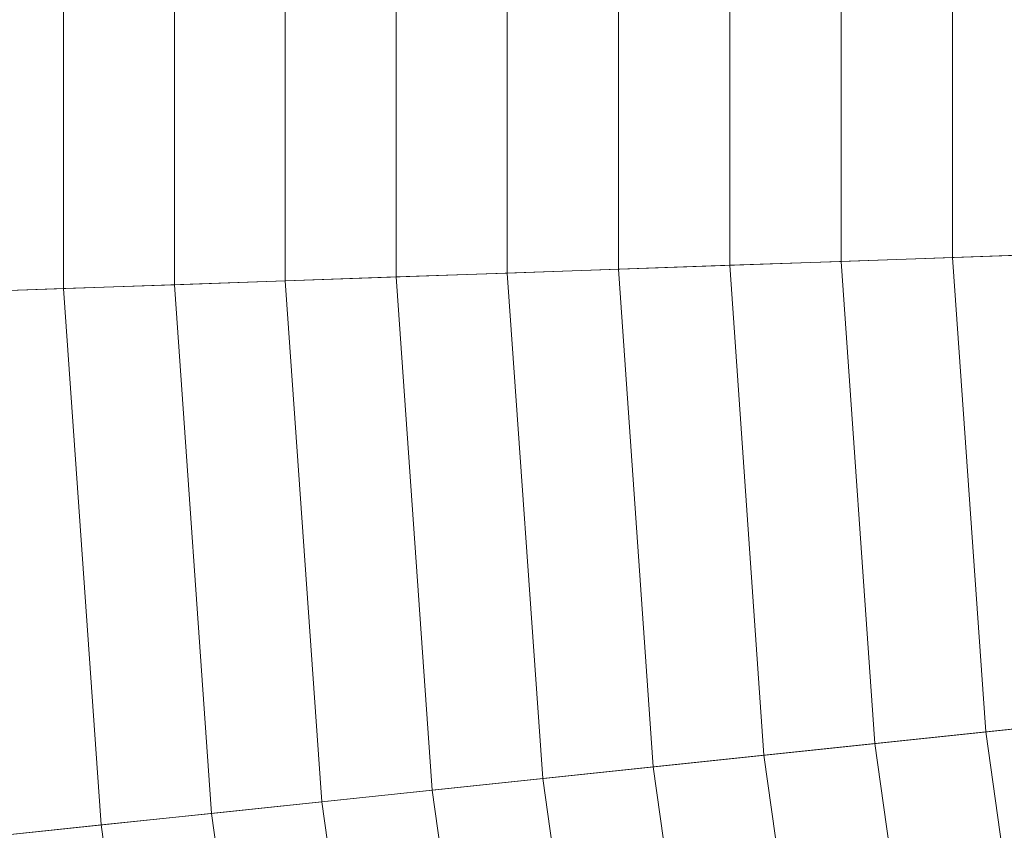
# Model space of a CAD drawing. Header units: centimetres. Extents: x -3.01 to 4.18, y -5.46 to 1.74.
# Tile 139 of 256: x -1.39 to -1.14, y -2.07 to -1.86. Entities that reach past the tile are written whole.
import ezdxf

# ---------------------------------------------------------------- set-up
doc = ezdxf.new("R2010")
doc.units = ezdxf.units.CM
doc.header["$LTSCALE"] = 2.54
doc.layers.add('Lucido design-1', color=7, linetype='Continuous')

# ---------------------------------------------------------------- blocks, each defined once
blk = doc.blocks.new('Gruppo-1')
at = {"color": 142, "linetype": 'Continuous', "lineweight": 9}
for points in [[(-3.01007, -1.73487, 37.29766), (-3.01007, -1.98605, 37.29766), (0.5842, -1.86054, 37.29766), (0.5842, -1.86039, 37.29766)], [(-1.37528, -1.79196, 38.13631), (-1.37528, -1.92896, 38.13631), (-1.40348, -1.92995, 38.12888), (-1.40348, -1.79097, 38.12888)], [(-1.34705, -1.79294, 38.14364), (-1.34705, -1.92798, 38.14364), (-1.37528, -1.92896, 38.13631), (-1.37528, -1.79196, 38.13631)], [(-1.3188, -1.79393, 38.15087), (-1.3188, -1.92699, 38.15087), (-1.34705, -1.92798, 38.14364), (-1.34705, -1.79294, 38.14364)], [(-1.29052, -1.79492, 38.158), (-1.29052, -1.926, 38.158), (-1.3188, -1.92699, 38.15087), (-1.3188, -1.79393, 38.15087)], [(-1.26222, -1.79591, 38.16503), (-1.26222, -1.92501, 38.16503), (-1.29052, -1.926, 38.158), (-1.29052, -1.79492, 38.158)], [(-1.23389, -1.7969, 38.17196), (-1.23389, -1.92403, 38.17196), (-1.26222, -1.92501, 38.16503), (-1.26222, -1.79591, 38.16503)], [(-1.20555, -1.79789, 38.17879), (-1.20555, -1.92304, 38.17879), (-1.23389, -1.92403, 38.17196), (-1.23389, -1.7969, 38.17196)], [(-1.17718, -1.79888, 38.18553), (-1.17718, -1.92204, 38.18553), (-1.20555, -1.92304, 38.17879), (-1.20555, -1.79789, 38.17879)], [(-1.14878, -1.79987, 38.19217), (-1.14878, -1.92105, 38.19217), (-1.17718, -1.92204, 38.18553), (-1.17718, -1.79888, 38.18553)], [(-1.12037, -1.80086, 38.19871), (-1.12037, -1.92006, 38.19871), (-1.14878, -1.92105, 38.19217), (-1.14878, -1.79987, 38.19217)], [(-3.01007, -1.98605, 37.29766), (-2.99255, -2.23662, 37.29766), (0.58421, -1.86069, 37.29766), (0.5842, -1.86054, 37.29766)], [(-2.99255, -2.23662, 37.29766), (-2.95759, -2.48536, 37.29766), (0.58423, -1.86084, 37.29766), (0.58421, -1.86069, 37.29766)], [(-2.95759, -2.48536, 37.29766), (-2.90537, -2.73105, 37.29766), (0.58426, -1.86098, 37.29766), (0.58423, -1.86084, 37.29766)], [(-2.90537, -2.73105, 37.29766), (-2.83614, -2.9725, 37.29766), (0.58431, -1.86113, 37.29766), (0.58426, -1.86098, 37.29766)], [(-2.83614, -2.9725, 37.29766), (-2.75023, -3.20853, 37.29766), (0.58436, -1.86127, 37.29766), (0.58431, -1.86113, 37.29766)], [(-2.75023, -3.20853, 37.29766), (-2.64806, -3.43799, 37.29766), (0.58442, -1.86141, 37.29766), (0.58436, -1.86127, 37.29766)], [(-2.64806, -3.43799, 37.29766), (-2.53014, -3.65977, 37.29766), (0.58449, -1.86154, 37.29766), (0.58442, -1.86141, 37.29766)], [(-2.53014, -3.65977, 37.29766), (-2.39704, -3.87279, 37.29766), (0.58457, -1.86167, 37.29766), (0.58449, -1.86154, 37.29766)], [(-2.39704, -3.87279, 37.29766), (-2.24939, -4.076, 37.29766), (0.58466, -1.86179, 37.29766), (0.58457, -1.86167, 37.29766)], [(-2.24939, -4.076, 37.29766), (-2.08794, -4.26841, 37.29766), (0.58475, -1.86191, 37.29766), (0.58466, -1.86179, 37.29766)], [(-2.08794, -4.26841, 37.29766), (-1.91345, -4.4491, 37.29766), (0.58486, -1.86202, 37.29766), (0.58475, -1.86191, 37.29766)], [(-1.91345, -4.4491, 37.29766), (-1.72679, -4.61717, 37.29766), (0.58497, -1.86212, 37.29766), (0.58486, -1.86202, 37.29766)], [(-1.72679, -4.61717, 37.29766), (-1.52886, -4.77181, 37.29766), (0.58509, -1.86221, 37.29766), (0.58497, -1.86212, 37.29766)], [(-1.52886, -4.77181, 37.29766), (-1.32062, -4.91227, 37.29766), (0.58522, -1.86229, 37.29766), (0.58509, -1.86221, 37.29766)], [(-1.32062, -4.91227, 37.29766), (-1.10309, -5.03786, 37.29766), (0.58535, -1.86237, 37.29766), (0.58522, -1.86229, 37.29766)], [(-1.14878, -1.92105, 38.19217), (-1.14033, -2.04194, 38.19217), (-1.16858, -2.04491, 38.18553), (-1.17718, -1.92204, 38.18553)], [(-1.12037, -1.92006, 38.19871), (-1.11205, -2.03897, 38.19871), (-1.14033, -2.04194, 38.19217), (-1.14878, -1.92105, 38.19217)], [(-1.23389, -1.92403, 38.17196), (-1.22502, -2.05085, 38.17196), (-1.25321, -2.05381, 38.16503), (-1.26222, -1.92501, 38.16503)], [(-1.20555, -1.92304, 38.17879), (-1.19682, -2.04788, 38.17879), (-1.22502, -2.05085, 38.17196), (-1.23389, -1.92403, 38.17196)], [(-1.17718, -1.92204, 38.18553), (-1.16858, -2.04491, 38.18553), (-1.19682, -2.04788, 38.17879), (-1.20555, -1.92304, 38.17879)], [(-1.29052, -1.926, 38.158), (-1.28137, -2.05677, 38.158), (-1.30951, -2.05973, 38.15087), (-1.3188, -1.92699, 38.15087)], [(-1.26222, -1.92501, 38.16503), (-1.25321, -2.05381, 38.16503), (-1.28137, -2.05677, 38.158), (-1.29052, -1.926, 38.158)], [(-1.37528, -1.92896, 38.13631), (-1.36572, -2.06563, 38.13631), (-1.39378, -2.06858, 38.12888), (-1.40348, -1.92995, 38.12888)], [(-1.34705, -1.92798, 38.14364), (-1.33763, -2.06268, 38.14364), (-1.36572, -2.06563, 38.13631), (-1.37528, -1.92896, 38.13631)], [(-1.3188, -1.92699, 38.15087), (-1.30951, -2.05973, 38.15087), (-1.33763, -2.06268, 38.14364), (-1.34705, -1.92798, 38.14364)], [(-1.11205, -2.03897, 38.19871), (-1.09546, -2.15701, 38.19871), (-1.12346, -2.16195, 38.19217), (-1.14033, -2.04194, 38.19217)], [(-1.14033, -2.04194, 38.19217), (-1.12346, -2.16195, 38.19217), (-1.15144, -2.16688, 38.18553), (-1.16858, -2.04491, 38.18553)], [(-1.16858, -2.04491, 38.18553), (-1.15144, -2.16688, 38.18553), (-1.1794, -2.17181, 38.17879), (-1.19682, -2.04788, 38.17879)], [(-1.19682, -2.04788, 38.17879), (-1.1794, -2.17181, 38.17879), (-1.20733, -2.17674, 38.17196), (-1.22502, -2.05085, 38.17196)], [(-1.22502, -2.05085, 38.17196), (-1.20733, -2.17674, 38.17196), (-1.23524, -2.18166, 38.16503), (-1.25321, -2.05381, 38.16503)], [(-1.25321, -2.05381, 38.16503), (-1.23524, -2.18166, 38.16503), (-1.26313, -2.18658, 38.158), (-1.28137, -2.05677, 38.158)], [(-1.28137, -2.05677, 38.158), (-1.26313, -2.18658, 38.158), (-1.291, -2.19149, 38.15087), (-1.30951, -2.05973, 38.15087)], [(-1.30951, -2.05973, 38.15087), (-1.291, -2.19149, 38.15087), (-1.31884, -2.1964, 38.14364), (-1.33763, -2.06268, 38.14364)], [(-1.33763, -2.06268, 38.14364), (-1.31884, -2.1964, 38.14364), (-1.34665, -2.2013, 38.13631), (-1.36572, -2.06563, 38.13631)], [(-1.36572, -2.06563, 38.13631), (-1.34665, -2.2013, 38.13631), (-1.37444, -2.2062, 38.12888), (-1.39378, -2.06858, 38.12888)]]:
    blk.add_3dface(points, dxfattribs=at)

msp = doc.modelspace()

# ---------------------------------------------------------------- block references
at = {"layer": 'Lucido design-1', "color": 7}
msp.add_blockref('Gruppo-1', (0, 0), dxfattribs=at)

doc.saveas('drawing.dxf')
